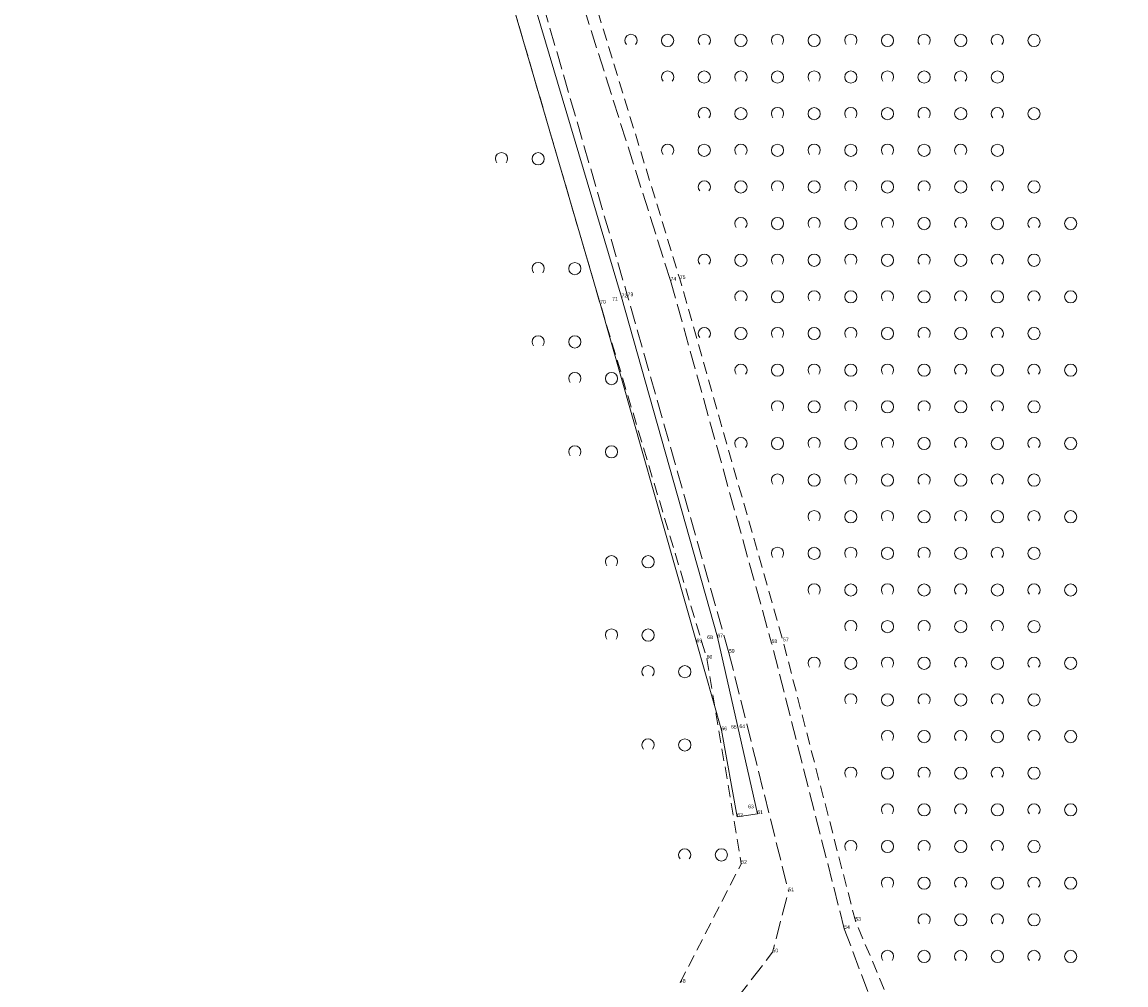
# Model space of a CAD drawing. Header units: metres. Extents: x 5550599 to 5555211, y 5707845 to 5713518.
# Tile 2 of 31: x 5555083 to 5555174, y 5707920 to 5707999. Entities that reach past the tile are written whole.
import ezdxf

# ---------------------------------------------------------------- set-up
doc = ezdxf.new("R2010")
doc.units = ezdxf.units.M
doc.header["$MEASUREMENT"] = 0
doc.linetypes.add('2 1', pattern=[3, 2, -1])
doc.linetypes.add('3 1', pattern=[4, 3, -1])
for name, color, linetype, lineweight in [('EGBADR_O - Numer porządkowy', 7, 'Continuous', 15), ('OTKJ - Jezdnia', 7, 'Continuous', 15), ('OTKR - Rów przydrożny', 7, 'Continuous', 15), ('OTZK - Zadrzewienie lub zakrzewienie', 7, 'Continuous', 15)]:
    doc.layers.add(name, color=color, linetype=linetype, lineweight=lineweight)
doc.styles.add('MapaZas', font='arial.ttf', dxfattribs={"width": 0.87, "height": 0.9})

# ---------------------------------------------------------------- blocks, each defined once
blk = doc.blocks.new('OTZK_9')
at = {"layer": 'OTZK - Zadrzewienie lub zakrzewienie', "color": 7, "linetype": 'Continuous', "lineweight": 18}
blk.add_circle((3, 0), 1, dxfattribs=at)
blk.add_arc((-3, 0), 1, 318.5904, 221.4096, dxfattribs=at)
blk = doc.blocks.new('OTZK_10')
at = {"layer": 'OTZK - Zadrzewienie lub zakrzewienie', "color": 7, "linetype": 'Continuous', "lineweight": 18}
blk.add_circle((3, 0), 1, dxfattribs=at)
blk.add_arc((-3, 0), 1, 318.5904, 221.4096, dxfattribs=at)
blk = doc.blocks.new('OTZK_11')
at = {"layer": 'OTZK - Zadrzewienie lub zakrzewienie', "color": 7, "linetype": 'Continuous', "lineweight": 18}
blk.add_circle((3, 0), 1, dxfattribs=at)
blk.add_arc((-3, 0), 1, 318.5904, 221.4096, dxfattribs=at)
blk = doc.blocks.new('OTZK_12')
at = {"layer": 'OTZK - Zadrzewienie lub zakrzewienie', "color": 7, "linetype": 'Continuous', "lineweight": 18}
blk.add_circle((3, 0), 1, dxfattribs=at)
blk.add_arc((-3, 0), 1, 318.5904, 221.4096, dxfattribs=at)
blk = doc.blocks.new('OTZK_13')
at = {"layer": 'OTZK - Zadrzewienie lub zakrzewienie', "color": 7, "linetype": 'Continuous', "lineweight": 18}
blk.add_circle((3, 0), 1, dxfattribs=at)
blk.add_arc((-3, 0), 1, 318.5904, 221.4096, dxfattribs=at)
blk = doc.blocks.new('OTZK_14')
at = {"layer": 'OTZK - Zadrzewienie lub zakrzewienie', "color": 7, "linetype": 'Continuous', "lineweight": 18}
blk.add_circle((3, 0), 1, dxfattribs=at)
blk.add_arc((-3, 0), 1, 318.5904, 221.4096, dxfattribs=at)
blk = doc.blocks.new('OTZK_15')
at = {"layer": 'OTZK - Zadrzewienie lub zakrzewienie', "color": 7, "linetype": 'Continuous', "lineweight": 18}
blk.add_circle((3, 0), 1, dxfattribs=at)
blk.add_arc((-3, 0), 1, 318.5904, 221.4096, dxfattribs=at)
blk = doc.blocks.new('OTZK_16')
at = {"layer": 'OTZK - Zadrzewienie lub zakrzewienie', "color": 7, "linetype": 'Continuous', "lineweight": 18}
blk.add_circle((3, 0), 1, dxfattribs=at)
blk.add_arc((-3, 0), 1, 318.5904, 221.4096, dxfattribs=at)
blk = doc.blocks.new('OTZK_17')
at = {"layer": 'OTZK - Zadrzewienie lub zakrzewienie', "color": 7, "linetype": 'Continuous', "lineweight": 18}
blk.add_circle((3, 0), 1, dxfattribs=at)
blk.add_arc((-3, 0), 1, 318.5904, 221.4096, dxfattribs=at)
blk = doc.blocks.new('OTZK_18')
at = {"layer": 'OTZK - Zadrzewienie lub zakrzewienie', "color": 7, "linetype": 'Continuous', "lineweight": 18}
blk.add_circle((3, 0), 1, dxfattribs=at)
blk.add_arc((-3, 0), 1, 318.5904, 221.4096, dxfattribs=at)
blk = doc.blocks.new('*U81')
at = {"layer": 'OTZK - Zadrzewienie lub zakrzewienie', "color": 7, "linetype": 'Continuous', "lineweight": 18, "xscale": 0.5, "yscale": 0.5, "zscale": 0.5}
for name, p in [('OTZK_18', (0, 28.5)), ('OTZK_17', (3, 19.5)), ('OTZK_16', (3, 13.5)), ('OTZK_15', (6, 10.5)), ('OTZK_14', (6, 4.5)), ('OTZK_13', (9, -4.5)), ('OTZK_12', (9, -10.5)), ('OTZK_11', (12, -13.5)), ('OTZK_10', (12, -19.5)), ('OTZK_9', (15, -28.5))]:
    blk.add_blockref(name, p, dxfattribs=at)
blk = doc.blocks.new('OTZK_30')
at = {"layer": 'OTZK - Zadrzewienie lub zakrzewienie', "color": 7, "linetype": 'Continuous', "lineweight": 18}
blk.add_circle((3, 0), 1, dxfattribs=at)
blk.add_arc((-3, 0), 1, 318.5904, 221.4096, dxfattribs=at)
blk = doc.blocks.new('OTZK_31')
at = {"layer": 'OTZK - Zadrzewienie lub zakrzewienie', "color": 7, "linetype": 'Continuous', "lineweight": 18}
blk.add_circle((3, 0), 1, dxfattribs=at)
blk.add_arc((-3, 0), 1, 318.5904, 221.4096, dxfattribs=at)
blk = doc.blocks.new('OTZK_32')
at = {"layer": 'OTZK - Zadrzewienie lub zakrzewienie', "color": 7, "linetype": 'Continuous', "lineweight": 18}
blk.add_circle((3, 0), 1, dxfattribs=at)
blk.add_arc((-3, 0), 1, 318.5904, 221.4096, dxfattribs=at)
blk = doc.blocks.new('OTZK_33')
at = {"layer": 'OTZK - Zadrzewienie lub zakrzewienie', "color": 7, "linetype": 'Continuous', "lineweight": 18}
blk.add_circle((3, 0), 1, dxfattribs=at)
blk.add_arc((-3, 0), 1, 318.5904, 221.4096, dxfattribs=at)
blk = doc.blocks.new('OTZK_34')
at = {"layer": 'OTZK - Zadrzewienie lub zakrzewienie', "color": 7, "linetype": 'Continuous', "lineweight": 18}
blk.add_circle((3, 0), 1, dxfattribs=at)
blk.add_arc((-3, 0), 1, 318.5904, 221.4096, dxfattribs=at)
blk = doc.blocks.new('OTZK_35')
at = {"layer": 'OTZK - Zadrzewienie lub zakrzewienie', "color": 7, "linetype": 'Continuous', "lineweight": 18}
blk.add_circle((3, 0), 1, dxfattribs=at)
blk.add_arc((-3, 0), 1, 318.5904, 221.4096, dxfattribs=at)
blk = doc.blocks.new('OTZK_36')
at = {"layer": 'OTZK - Zadrzewienie lub zakrzewienie', "color": 7, "linetype": 'Continuous', "lineweight": 18}
blk.add_circle((3, 0), 1, dxfattribs=at)
blk.add_arc((-3, 0), 1, 318.5904, 221.4096, dxfattribs=at)
blk = doc.blocks.new('OTZK_37')
at = {"layer": 'OTZK - Zadrzewienie lub zakrzewienie', "color": 7, "linetype": 'Continuous', "lineweight": 18}
blk.add_circle((3, 0), 1, dxfattribs=at)
blk.add_arc((-3, 0), 1, 318.5904, 221.4096, dxfattribs=at)
blk = doc.blocks.new('OTZK_38')
at = {"layer": 'OTZK - Zadrzewienie lub zakrzewienie', "color": 7, "linetype": 'Continuous', "lineweight": 18}
blk.add_circle((3, 0), 1, dxfattribs=at)
blk.add_arc((-3, 0), 1, 318.5904, 221.4096, dxfattribs=at)
blk = doc.blocks.new('OTZK_39')
at = {"layer": 'OTZK - Zadrzewienie lub zakrzewienie', "color": 7, "linetype": 'Continuous', "lineweight": 18}
blk.add_circle((3, 0), 1, dxfattribs=at)
blk.add_arc((-3, 0), 1, 318.5904, 221.4096, dxfattribs=at)
blk = doc.blocks.new('OTZK_40')
at = {"layer": 'OTZK - Zadrzewienie lub zakrzewienie', "color": 7, "linetype": 'Continuous', "lineweight": 18}
blk.add_circle((3, 0), 1, dxfattribs=at)
blk.add_arc((-3, 0), 1, 318.5904, 221.4096, dxfattribs=at)
blk = doc.blocks.new('OTZK_41')
at = {"layer": 'OTZK - Zadrzewienie lub zakrzewienie', "color": 7, "linetype": 'Continuous', "lineweight": 18}
blk.add_circle((3, 0), 1, dxfattribs=at)
blk.add_arc((-3, 0), 1, 318.5904, 221.4096, dxfattribs=at)
blk = doc.blocks.new('OTZK_42')
at = {"layer": 'OTZK - Zadrzewienie lub zakrzewienie', "color": 7, "linetype": 'Continuous', "lineweight": 18}
blk.add_circle((3, 0), 1, dxfattribs=at)
blk.add_arc((-3, 0), 1, 318.5904, 221.4096, dxfattribs=at)
blk = doc.blocks.new('OTZK_43')
at = {"layer": 'OTZK - Zadrzewienie lub zakrzewienie', "color": 7, "linetype": 'Continuous', "lineweight": 18}
blk.add_circle((3, 0), 1, dxfattribs=at)
blk.add_arc((-3, 0), 1, 318.5904, 221.4096, dxfattribs=at)
blk = doc.blocks.new('OTZK_44')
at = {"layer": 'OTZK - Zadrzewienie lub zakrzewienie', "color": 7, "linetype": 'Continuous', "lineweight": 18}
blk.add_circle((3, 0), 1, dxfattribs=at)
blk.add_arc((-3, 0), 1, 318.5904, 221.4096, dxfattribs=at)
blk = doc.blocks.new('OTZK_45')
at = {"layer": 'OTZK - Zadrzewienie lub zakrzewienie', "color": 7, "linetype": 'Continuous', "lineweight": 18}
blk.add_circle((3, 0), 1, dxfattribs=at)
blk.add_arc((-3, 0), 1, 318.5904, 221.4096, dxfattribs=at)
blk = doc.blocks.new('OTZK_46')
at = {"layer": 'OTZK - Zadrzewienie lub zakrzewienie', "color": 7, "linetype": 'Continuous', "lineweight": 18}
blk.add_circle((3, 0), 1, dxfattribs=at)
blk.add_arc((-3, 0), 1, 318.5904, 221.4096, dxfattribs=at)
blk = doc.blocks.new('OTZK_47')
at = {"layer": 'OTZK - Zadrzewienie lub zakrzewienie', "color": 7, "linetype": 'Continuous', "lineweight": 18}
blk.add_circle((3, 0), 1, dxfattribs=at)
blk.add_arc((-3, 0), 1, 318.5904, 221.4096, dxfattribs=at)
blk = doc.blocks.new('OTZK_48')
at = {"layer": 'OTZK - Zadrzewienie lub zakrzewienie', "color": 7, "linetype": 'Continuous', "lineweight": 18}
blk.add_circle((3, 0), 1, dxfattribs=at)
blk.add_arc((-3, 0), 1, 318.5904, 221.4096, dxfattribs=at)
blk = doc.blocks.new('OTZK_49')
at = {"layer": 'OTZK - Zadrzewienie lub zakrzewienie', "color": 7, "linetype": 'Continuous', "lineweight": 18}
blk.add_circle((3, 0), 1, dxfattribs=at)
blk.add_arc((-3, 0), 1, 318.5904, 221.4096, dxfattribs=at)
blk = doc.blocks.new('OTZK_50')
at = {"layer": 'OTZK - Zadrzewienie lub zakrzewienie', "color": 7, "linetype": 'Continuous', "lineweight": 18}
blk.add_circle((3, 0), 1, dxfattribs=at)
blk.add_arc((-3, 0), 1, 318.5904, 221.4096, dxfattribs=at)
blk = doc.blocks.new('OTZK_51')
at = {"layer": 'OTZK - Zadrzewienie lub zakrzewienie', "color": 7, "linetype": 'Continuous', "lineweight": 18}
blk.add_circle((3, 0), 1, dxfattribs=at)
blk.add_arc((-3, 0), 1, 318.5904, 221.4096, dxfattribs=at)
blk = doc.blocks.new('OTZK_52')
at = {"layer": 'OTZK - Zadrzewienie lub zakrzewienie', "color": 7, "linetype": 'Continuous', "lineweight": 18}
blk.add_circle((3, 0), 1, dxfattribs=at)
blk.add_arc((-3, 0), 1, 318.5904, 221.4096, dxfattribs=at)
blk = doc.blocks.new('OTZK_53')
at = {"layer": 'OTZK - Zadrzewienie lub zakrzewienie', "color": 7, "linetype": 'Continuous', "lineweight": 18}
blk.add_circle((3, 0), 1, dxfattribs=at)
blk.add_arc((-3, 0), 1, 318.5904, 221.4096, dxfattribs=at)
blk = doc.blocks.new('OTZK_54')
at = {"layer": 'OTZK - Zadrzewienie lub zakrzewienie', "color": 7, "linetype": 'Continuous', "lineweight": 18}
blk.add_circle((3, 0), 1, dxfattribs=at)
blk.add_arc((-3, 0), 1, 318.5904, 221.4096, dxfattribs=at)
blk = doc.blocks.new('OTZK_55')
at = {"layer": 'OTZK - Zadrzewienie lub zakrzewienie', "color": 7, "linetype": 'Continuous', "lineweight": 18}
blk.add_circle((3, 0), 1, dxfattribs=at)
blk.add_arc((-3, 0), 1, 318.5904, 221.4096, dxfattribs=at)
blk = doc.blocks.new('OTZK_56')
at = {"layer": 'OTZK - Zadrzewienie lub zakrzewienie', "color": 7, "linetype": 'Continuous', "lineweight": 18}
blk.add_circle((3, 0), 1, dxfattribs=at)
blk.add_arc((-3, 0), 1, 318.5904, 221.4096, dxfattribs=at)
blk = doc.blocks.new('OTZK_57')
at = {"layer": 'OTZK - Zadrzewienie lub zakrzewienie', "color": 7, "linetype": 'Continuous', "lineweight": 18}
blk.add_circle((3, 0), 1, dxfattribs=at)
blk.add_arc((-3, 0), 1, 318.5904, 221.4096, dxfattribs=at)
blk = doc.blocks.new('OTZK_58')
at = {"layer": 'OTZK - Zadrzewienie lub zakrzewienie', "color": 7, "linetype": 'Continuous', "lineweight": 18}
blk.add_circle((3, 0), 1, dxfattribs=at)
blk.add_arc((-3, 0), 1, 318.5904, 221.4096, dxfattribs=at)
blk = doc.blocks.new('OTZK_59')
at = {"layer": 'OTZK - Zadrzewienie lub zakrzewienie', "color": 7, "linetype": 'Continuous', "lineweight": 18}
blk.add_circle((3, 0), 1, dxfattribs=at)
blk.add_arc((-3, 0), 1, 318.5904, 221.4096, dxfattribs=at)
blk = doc.blocks.new('OTZK_60')
at = {"layer": 'OTZK - Zadrzewienie lub zakrzewienie', "color": 7, "linetype": 'Continuous', "lineweight": 18}
blk.add_circle((3, 0), 1, dxfattribs=at)
blk.add_arc((-3, 0), 1, 318.5904, 221.4096, dxfattribs=at)
blk = doc.blocks.new('OTZK_61')
at = {"layer": 'OTZK - Zadrzewienie lub zakrzewienie', "color": 7, "linetype": 'Continuous', "lineweight": 18}
blk.add_circle((3, 0), 1, dxfattribs=at)
blk.add_arc((-3, 0), 1, 318.5904, 221.4096, dxfattribs=at)
blk = doc.blocks.new('OTZK_62')
at = {"layer": 'OTZK - Zadrzewienie lub zakrzewienie', "color": 7, "linetype": 'Continuous', "lineweight": 18}
blk.add_circle((3, 0), 1, dxfattribs=at)
blk.add_arc((-3, 0), 1, 318.5904, 221.4096, dxfattribs=at)
blk = doc.blocks.new('OTZK_63')
at = {"layer": 'OTZK - Zadrzewienie lub zakrzewienie', "color": 7, "linetype": 'Continuous', "lineweight": 18}
blk.add_circle((3, 0), 1, dxfattribs=at)
blk.add_arc((-3, 0), 1, 318.5904, 221.4096, dxfattribs=at)
blk = doc.blocks.new('OTZK_64')
at = {"layer": 'OTZK - Zadrzewienie lub zakrzewienie', "color": 7, "linetype": 'Continuous', "lineweight": 18}
blk.add_circle((3, 0), 1, dxfattribs=at)
blk.add_arc((-3, 0), 1, 318.5904, 221.4096, dxfattribs=at)
blk = doc.blocks.new('OTZK_65')
at = {"layer": 'OTZK - Zadrzewienie lub zakrzewienie', "color": 7, "linetype": 'Continuous', "lineweight": 18}
blk.add_circle((3, 0), 1, dxfattribs=at)
blk.add_arc((-3, 0), 1, 318.5904, 221.4096, dxfattribs=at)
blk = doc.blocks.new('OTZK_66')
at = {"layer": 'OTZK - Zadrzewienie lub zakrzewienie', "color": 7, "linetype": 'Continuous', "lineweight": 18}
blk.add_circle((3, 0), 1, dxfattribs=at)
blk.add_arc((-3, 0), 1, 318.5904, 221.4096, dxfattribs=at)
blk = doc.blocks.new('OTZK_67')
at = {"layer": 'OTZK - Zadrzewienie lub zakrzewienie', "color": 7, "linetype": 'Continuous', "lineweight": 18}
blk.add_circle((3, 0), 1, dxfattribs=at)
blk.add_arc((-3, 0), 1, 318.5904, 221.4096, dxfattribs=at)
blk = doc.blocks.new('OTZK_68')
at = {"layer": 'OTZK - Zadrzewienie lub zakrzewienie', "color": 7, "linetype": 'Continuous', "lineweight": 18}
blk.add_circle((3, 0), 1, dxfattribs=at)
blk.add_arc((-3, 0), 1, 318.5904, 221.4096, dxfattribs=at)
blk = doc.blocks.new('OTZK_69')
at = {"layer": 'OTZK - Zadrzewienie lub zakrzewienie', "color": 7, "linetype": 'Continuous', "lineweight": 18}
blk.add_circle((3, 0), 1, dxfattribs=at)
blk.add_arc((-3, 0), 1, 318.5904, 221.4096, dxfattribs=at)
blk = doc.blocks.new('OTZK_70')
at = {"layer": 'OTZK - Zadrzewienie lub zakrzewienie', "color": 7, "linetype": 'Continuous', "lineweight": 18}
blk.add_circle((3, 0), 1, dxfattribs=at)
blk.add_arc((-3, 0), 1, 318.5904, 221.4096, dxfattribs=at)
blk = doc.blocks.new('OTZK_71')
at = {"layer": 'OTZK - Zadrzewienie lub zakrzewienie', "color": 7, "linetype": 'Continuous', "lineweight": 18}
blk.add_circle((3, 0), 1, dxfattribs=at)
blk.add_arc((-3, 0), 1, 318.5904, 221.4096, dxfattribs=at)
blk = doc.blocks.new('OTZK_72')
at = {"layer": 'OTZK - Zadrzewienie lub zakrzewienie', "color": 7, "linetype": 'Continuous', "lineweight": 18}
blk.add_circle((3, 0), 1, dxfattribs=at)
blk.add_arc((-3, 0), 1, 318.5904, 221.4096, dxfattribs=at)
blk = doc.blocks.new('OTZK_73')
at = {"layer": 'OTZK - Zadrzewienie lub zakrzewienie', "color": 7, "linetype": 'Continuous', "lineweight": 18}
blk.add_circle((3, 0), 1, dxfattribs=at)
blk.add_arc((-3, 0), 1, 318.5904, 221.4096, dxfattribs=at)
blk = doc.blocks.new('OTZK_74')
at = {"layer": 'OTZK - Zadrzewienie lub zakrzewienie', "color": 7, "linetype": 'Continuous', "lineweight": 18}
blk.add_circle((3, 0), 1, dxfattribs=at)
blk.add_arc((-3, 0), 1, 318.5904, 221.4096, dxfattribs=at)
blk = doc.blocks.new('OTZK_75')
at = {"layer": 'OTZK - Zadrzewienie lub zakrzewienie', "color": 7, "linetype": 'Continuous', "lineweight": 18}
blk.add_circle((3, 0), 1, dxfattribs=at)
blk.add_arc((-3, 0), 1, 318.5904, 221.4096, dxfattribs=at)
blk = doc.blocks.new('OTZK_76')
at = {"layer": 'OTZK - Zadrzewienie lub zakrzewienie', "color": 7, "linetype": 'Continuous', "lineweight": 18}
blk.add_circle((3, 0), 1, dxfattribs=at)
blk.add_arc((-3, 0), 1, 318.5904, 221.4096, dxfattribs=at)
blk = doc.blocks.new('OTZK_77')
at = {"layer": 'OTZK - Zadrzewienie lub zakrzewienie', "color": 7, "linetype": 'Continuous', "lineweight": 18}
blk.add_circle((3, 0), 1, dxfattribs=at)
blk.add_arc((-3, 0), 1, 318.5904, 221.4096, dxfattribs=at)
blk = doc.blocks.new('OTZK_78')
at = {"layer": 'OTZK - Zadrzewienie lub zakrzewienie', "color": 7, "linetype": 'Continuous', "lineweight": 18}
blk.add_circle((3, 0), 1, dxfattribs=at)
blk.add_arc((-3, 0), 1, 318.5904, 221.4096, dxfattribs=at)
blk = doc.blocks.new('OTZK_79')
at = {"layer": 'OTZK - Zadrzewienie lub zakrzewienie', "color": 7, "linetype": 'Continuous', "lineweight": 18}
blk.add_circle((3, 0), 1, dxfattribs=at)
blk.add_arc((-3, 0), 1, 318.5904, 221.4096, dxfattribs=at)
blk = doc.blocks.new('OTZK_80')
at = {"layer": 'OTZK - Zadrzewienie lub zakrzewienie', "color": 7, "linetype": 'Continuous', "lineweight": 18}
blk.add_circle((3, 0), 1, dxfattribs=at)
blk.add_arc((-3, 0), 1, 318.5904, 221.4096, dxfattribs=at)
blk = doc.blocks.new('OTZK_81')
at = {"layer": 'OTZK - Zadrzewienie lub zakrzewienie', "color": 7, "linetype": 'Continuous', "lineweight": 18}
blk.add_circle((3, 0), 1, dxfattribs=at)
blk.add_arc((-3, 0), 1, 318.5904, 221.4096, dxfattribs=at)
blk = doc.blocks.new('OTZK_82')
at = {"layer": 'OTZK - Zadrzewienie lub zakrzewienie', "color": 7, "linetype": 'Continuous', "lineweight": 18}
blk.add_circle((3, 0), 1, dxfattribs=at)
blk.add_arc((-3, 0), 1, 318.5904, 221.4096, dxfattribs=at)
blk = doc.blocks.new('OTZK_83')
at = {"layer": 'OTZK - Zadrzewienie lub zakrzewienie', "color": 7, "linetype": 'Continuous', "lineweight": 18}
blk.add_circle((3, 0), 1, dxfattribs=at)
blk.add_arc((-3, 0), 1, 318.5904, 221.4096, dxfattribs=at)
blk = doc.blocks.new('OTZK_84')
at = {"layer": 'OTZK - Zadrzewienie lub zakrzewienie', "color": 7, "linetype": 'Continuous', "lineweight": 18}
blk.add_circle((3, 0), 1, dxfattribs=at)
blk.add_arc((-3, 0), 1, 318.5904, 221.4096, dxfattribs=at)
blk = doc.blocks.new('OTZK_85')
at = {"layer": 'OTZK - Zadrzewienie lub zakrzewienie', "color": 7, "linetype": 'Continuous', "lineweight": 18}
blk.add_circle((3, 0), 1, dxfattribs=at)
blk.add_arc((-3, 0), 1, 318.5904, 221.4096, dxfattribs=at)
blk = doc.blocks.new('OTZK_86')
at = {"layer": 'OTZK - Zadrzewienie lub zakrzewienie', "color": 7, "linetype": 'Continuous', "lineweight": 18}
blk.add_circle((3, 0), 1, dxfattribs=at)
blk.add_arc((-3, 0), 1, 318.5904, 221.4096, dxfattribs=at)
blk = doc.blocks.new('OTZK_87')
at = {"layer": 'OTZK - Zadrzewienie lub zakrzewienie', "color": 7, "linetype": 'Continuous', "lineweight": 18}
blk.add_circle((3, 0), 1, dxfattribs=at)
blk.add_arc((-3, 0), 1, 318.5904, 221.4096, dxfattribs=at)
blk = doc.blocks.new('OTZK_88')
at = {"layer": 'OTZK - Zadrzewienie lub zakrzewienie', "color": 7, "linetype": 'Continuous', "lineweight": 18}
blk.add_circle((3, 0), 1, dxfattribs=at)
blk.add_arc((-3, 0), 1, 318.5904, 221.4096, dxfattribs=at)
blk = doc.blocks.new('OTZK_89')
at = {"layer": 'OTZK - Zadrzewienie lub zakrzewienie', "color": 7, "linetype": 'Continuous', "lineweight": 18}
blk.add_circle((3, 0), 1, dxfattribs=at)
blk.add_arc((-3, 0), 1, 318.5904, 221.4096, dxfattribs=at)
blk = doc.blocks.new('OTZK_90')
at = {"layer": 'OTZK - Zadrzewienie lub zakrzewienie', "color": 7, "linetype": 'Continuous', "lineweight": 18}
blk.add_circle((3, 0), 1, dxfattribs=at)
blk.add_arc((-3, 0), 1, 318.5904, 221.4096, dxfattribs=at)
blk = doc.blocks.new('OTZK_91')
at = {"layer": 'OTZK - Zadrzewienie lub zakrzewienie', "color": 7, "linetype": 'Continuous', "lineweight": 18}
blk.add_circle((3, 0), 1, dxfattribs=at)
blk.add_arc((-3, 0), 1, 318.5904, 221.4096, dxfattribs=at)
blk = doc.blocks.new('OTZK_92')
at = {"layer": 'OTZK - Zadrzewienie lub zakrzewienie', "color": 7, "linetype": 'Continuous', "lineweight": 18}
blk.add_circle((3, 0), 1, dxfattribs=at)
blk.add_arc((-3, 0), 1, 318.5904, 221.4096, dxfattribs=at)
blk = doc.blocks.new('OTZK_93')
at = {"layer": 'OTZK - Zadrzewienie lub zakrzewienie', "color": 7, "linetype": 'Continuous', "lineweight": 18}
blk.add_circle((3, 0), 1, dxfattribs=at)
blk.add_arc((-3, 0), 1, 318.5904, 221.4096, dxfattribs=at)
blk = doc.blocks.new('OTZK_94')
at = {"layer": 'OTZK - Zadrzewienie lub zakrzewienie', "color": 7, "linetype": 'Continuous', "lineweight": 18}
blk.add_circle((3, 0), 1, dxfattribs=at)
blk.add_arc((-3, 0), 1, 318.5904, 221.4096, dxfattribs=at)
blk = doc.blocks.new('OTZK_95')
at = {"layer": 'OTZK - Zadrzewienie lub zakrzewienie', "color": 7, "linetype": 'Continuous', "lineweight": 18}
blk.add_circle((3, 0), 1, dxfattribs=at)
blk.add_arc((-3, 0), 1, 318.5904, 221.4096, dxfattribs=at)
blk = doc.blocks.new('OTZK_96')
at = {"layer": 'OTZK - Zadrzewienie lub zakrzewienie', "color": 7, "linetype": 'Continuous', "lineweight": 18}
blk.add_circle((3, 0), 1, dxfattribs=at)
blk.add_arc((-3, 0), 1, 318.5904, 221.4096, dxfattribs=at)
blk = doc.blocks.new('OTZK_97')
at = {"layer": 'OTZK - Zadrzewienie lub zakrzewienie', "color": 7, "linetype": 'Continuous', "lineweight": 18}
blk.add_circle((3, 0), 1, dxfattribs=at)
blk.add_arc((-3, 0), 1, 318.5904, 221.4096, dxfattribs=at)
blk = doc.blocks.new('OTZK_98')
at = {"layer": 'OTZK - Zadrzewienie lub zakrzewienie', "color": 7, "linetype": 'Continuous', "lineweight": 18}
blk.add_circle((3, 0), 1, dxfattribs=at)
blk.add_arc((-3, 0), 1, 318.5904, 221.4096, dxfattribs=at)
blk = doc.blocks.new('OTZK_99')
at = {"layer": 'OTZK - Zadrzewienie lub zakrzewienie', "color": 7, "linetype": 'Continuous', "lineweight": 18}
blk.add_circle((3, 0), 1, dxfattribs=at)
blk.add_arc((-3, 0), 1, 318.5904, 221.4096, dxfattribs=at)
blk = doc.blocks.new('OTZK_100')
at = {"layer": 'OTZK - Zadrzewienie lub zakrzewienie', "color": 7, "linetype": 'Continuous', "lineweight": 18}
blk.add_circle((3, 0), 1, dxfattribs=at)
blk.add_arc((-3, 0), 1, 318.5904, 221.4096, dxfattribs=at)
blk = doc.blocks.new('OTZK_101')
at = {"layer": 'OTZK - Zadrzewienie lub zakrzewienie', "color": 7, "linetype": 'Continuous', "lineweight": 18}
blk.add_circle((3, 0), 1, dxfattribs=at)
blk.add_arc((-3, 0), 1, 318.5904, 221.4096, dxfattribs=at)
blk = doc.blocks.new('OTZK_102')
at = {"layer": 'OTZK - Zadrzewienie lub zakrzewienie', "color": 7, "linetype": 'Continuous', "lineweight": 18}
blk.add_circle((3, 0), 1, dxfattribs=at)
blk.add_arc((-3, 0), 1, 318.5904, 221.4096, dxfattribs=at)
blk = doc.blocks.new('OTZK_103')
at = {"layer": 'OTZK - Zadrzewienie lub zakrzewienie', "color": 7, "linetype": 'Continuous', "lineweight": 18}
blk.add_circle((3, 0), 1, dxfattribs=at)
blk.add_arc((-3, 0), 1, 318.5904, 221.4096, dxfattribs=at)
blk = doc.blocks.new('OTZK_104')
at = {"layer": 'OTZK - Zadrzewienie lub zakrzewienie', "color": 7, "linetype": 'Continuous', "lineweight": 18}
blk.add_circle((3, 0), 1, dxfattribs=at)
blk.add_arc((-3, 0), 1, 318.5904, 221.4096, dxfattribs=at)
blk = doc.blocks.new('OTZK_105')
at = {"layer": 'OTZK - Zadrzewienie lub zakrzewienie', "color": 7, "linetype": 'Continuous', "lineweight": 18}
blk.add_circle((3, 0), 1, dxfattribs=at)
blk.add_arc((-3, 0), 1, 318.5904, 221.4096, dxfattribs=at)
blk = doc.blocks.new('OTZK_106')
at = {"layer": 'OTZK - Zadrzewienie lub zakrzewienie', "color": 7, "linetype": 'Continuous', "lineweight": 18}
blk.add_circle((3, 0), 1, dxfattribs=at)
blk.add_arc((-3, 0), 1, 318.5904, 221.4096, dxfattribs=at)
blk = doc.blocks.new('OTZK_107')
at = {"layer": 'OTZK - Zadrzewienie lub zakrzewienie', "color": 7, "linetype": 'Continuous', "lineweight": 18}
blk.add_circle((3, 0), 1, dxfattribs=at)
blk.add_arc((-3, 0), 1, 318.5904, 221.4096, dxfattribs=at)
blk = doc.blocks.new('OTZK_108')
at = {"layer": 'OTZK - Zadrzewienie lub zakrzewienie', "color": 7, "linetype": 'Continuous', "lineweight": 18}
blk.add_circle((3, 0), 1, dxfattribs=at)
blk.add_arc((-3, 0), 1, 318.5904, 221.4096, dxfattribs=at)
blk = doc.blocks.new('OTZK_109')
at = {"layer": 'OTZK - Zadrzewienie lub zakrzewienie', "color": 7, "linetype": 'Continuous', "lineweight": 18}
blk.add_circle((3, 0), 1, dxfattribs=at)
blk.add_arc((-3, 0), 1, 318.5904, 221.4096, dxfattribs=at)
blk = doc.blocks.new('OTZK_110')
at = {"layer": 'OTZK - Zadrzewienie lub zakrzewienie', "color": 7, "linetype": 'Continuous', "lineweight": 18}
blk.add_circle((3, 0), 1, dxfattribs=at)
blk.add_arc((-3, 0), 1, 318.5904, 221.4096, dxfattribs=at)
blk = doc.blocks.new('OTZK_111')
at = {"layer": 'OTZK - Zadrzewienie lub zakrzewienie', "color": 7, "linetype": 'Continuous', "lineweight": 18}
blk.add_circle((3, 0), 1, dxfattribs=at)
blk.add_arc((-3, 0), 1, 318.5904, 221.4096, dxfattribs=at)
blk = doc.blocks.new('OTZK_112')
at = {"layer": 'OTZK - Zadrzewienie lub zakrzewienie', "color": 7, "linetype": 'Continuous', "lineweight": 18}
blk.add_circle((3, 0), 1, dxfattribs=at)
blk.add_arc((-3, 0), 1, 318.5904, 221.4096, dxfattribs=at)
blk = doc.blocks.new('OTZK_113')
at = {"layer": 'OTZK - Zadrzewienie lub zakrzewienie', "color": 7, "linetype": 'Continuous', "lineweight": 18}
blk.add_circle((3, 0), 1, dxfattribs=at)
blk.add_arc((-3, 0), 1, 318.5904, 221.4096, dxfattribs=at)
blk = doc.blocks.new('OTZK_114')
at = {"layer": 'OTZK - Zadrzewienie lub zakrzewienie', "color": 7, "linetype": 'Continuous', "lineweight": 18}
blk.add_circle((3, 0), 1, dxfattribs=at)
blk.add_arc((-3, 0), 1, 318.5904, 221.4096, dxfattribs=at)
blk = doc.blocks.new('OTZK_115')
at = {"layer": 'OTZK - Zadrzewienie lub zakrzewienie', "color": 7, "linetype": 'Continuous', "lineweight": 18}
blk.add_circle((3, 0), 1, dxfattribs=at)
blk.add_arc((-3, 0), 1, 318.5904, 221.4096, dxfattribs=at)
blk = doc.blocks.new('OTZK_116')
at = {"layer": 'OTZK - Zadrzewienie lub zakrzewienie', "color": 7, "linetype": 'Continuous', "lineweight": 18}
blk.add_circle((3, 0), 1, dxfattribs=at)
blk.add_arc((-3, 0), 1, 318.5904, 221.4096, dxfattribs=at)
blk = doc.blocks.new('OTZK_117')
at = {"layer": 'OTZK - Zadrzewienie lub zakrzewienie', "color": 7, "linetype": 'Continuous', "lineweight": 18}
blk.add_circle((3, 0), 1, dxfattribs=at)
blk.add_arc((-3, 0), 1, 318.5904, 221.4096, dxfattribs=at)
blk = doc.blocks.new('OTZK_118')
at = {"layer": 'OTZK - Zadrzewienie lub zakrzewienie', "color": 7, "linetype": 'Continuous', "lineweight": 18}
blk.add_circle((3, 0), 1, dxfattribs=at)
blk.add_arc((-3, 0), 1, 318.5904, 221.4096, dxfattribs=at)
blk = doc.blocks.new('OTZK_119')
at = {"layer": 'OTZK - Zadrzewienie lub zakrzewienie', "color": 7, "linetype": 'Continuous', "lineweight": 18}
blk.add_circle((3, 0), 1, dxfattribs=at)
blk.add_arc((-3, 0), 1, 318.5904, 221.4096, dxfattribs=at)
blk = doc.blocks.new('OTZK_120')
at = {"layer": 'OTZK - Zadrzewienie lub zakrzewienie', "color": 7, "linetype": 'Continuous', "lineweight": 18}
blk.add_circle((3, 0), 1, dxfattribs=at)
blk.add_arc((-3, 0), 1, 318.5904, 221.4096, dxfattribs=at)
blk = doc.blocks.new('OTZK_121')
at = {"layer": 'OTZK - Zadrzewienie lub zakrzewienie', "color": 7, "linetype": 'Continuous', "lineweight": 18}
blk.add_circle((3, 0), 1, dxfattribs=at)
blk.add_arc((-3, 0), 1, 318.5904, 221.4096, dxfattribs=at)
blk = doc.blocks.new('OTZK_122')
at = {"layer": 'OTZK - Zadrzewienie lub zakrzewienie', "color": 7, "linetype": 'Continuous', "lineweight": 18}
blk.add_circle((3, 0), 1, dxfattribs=at)
blk.add_arc((-3, 0), 1, 318.5904, 221.4096, dxfattribs=at)
blk = doc.blocks.new('OTZK_123')
at = {"layer": 'OTZK - Zadrzewienie lub zakrzewienie', "color": 7, "linetype": 'Continuous', "lineweight": 18}
blk.add_circle((3, 0), 1, dxfattribs=at)
blk.add_arc((-3, 0), 1, 318.5904, 221.4096, dxfattribs=at)
blk = doc.blocks.new('OTZK_124')
at = {"layer": 'OTZK - Zadrzewienie lub zakrzewienie', "color": 7, "linetype": 'Continuous', "lineweight": 18}
blk.add_circle((3, 0), 1, dxfattribs=at)
blk.add_arc((-3, 0), 1, 318.5904, 221.4096, dxfattribs=at)
blk = doc.blocks.new('OTZK_125')
at = {"layer": 'OTZK - Zadrzewienie lub zakrzewienie', "color": 7, "linetype": 'Continuous', "lineweight": 18}
blk.add_circle((3, 0), 1, dxfattribs=at)
blk.add_arc((-3, 0), 1, 318.5904, 221.4096, dxfattribs=at)
blk = doc.blocks.new('OTZK_126')
at = {"layer": 'OTZK - Zadrzewienie lub zakrzewienie', "color": 7, "linetype": 'Continuous', "lineweight": 18}
blk.add_circle((3, 0), 1, dxfattribs=at)
blk.add_arc((-3, 0), 1, 318.5904, 221.4096, dxfattribs=at)
blk = doc.blocks.new('OTZK_127')
at = {"layer": 'OTZK - Zadrzewienie lub zakrzewienie', "color": 7, "linetype": 'Continuous', "lineweight": 18}
blk.add_circle((3, 0), 1, dxfattribs=at)
blk.add_arc((-3, 0), 1, 318.5904, 221.4096, dxfattribs=at)
blk = doc.blocks.new('OTZK_128')
at = {"layer": 'OTZK - Zadrzewienie lub zakrzewienie', "color": 7, "linetype": 'Continuous', "lineweight": 18}
blk.add_circle((3, 0), 1, dxfattribs=at)
blk.add_arc((-3, 0), 1, 318.5904, 221.4096, dxfattribs=at)
blk = doc.blocks.new('OTZK_129')
at = {"layer": 'OTZK - Zadrzewienie lub zakrzewienie', "color": 7, "linetype": 'Continuous', "lineweight": 18}
blk.add_circle((3, 0), 1, dxfattribs=at)
blk.add_arc((-3, 0), 1, 318.5904, 221.4096, dxfattribs=at)
blk = doc.blocks.new('OTZK_130')
at = {"layer": 'OTZK - Zadrzewienie lub zakrzewienie', "color": 7, "linetype": 'Continuous', "lineweight": 18}
blk.add_circle((3, 0), 1, dxfattribs=at)
blk.add_arc((-3, 0), 1, 318.5904, 221.4096, dxfattribs=at)
blk = doc.blocks.new('OTZK_131')
at = {"layer": 'OTZK - Zadrzewienie lub zakrzewienie', "color": 7, "linetype": 'Continuous', "lineweight": 18}
blk.add_circle((3, 0), 1, dxfattribs=at)
blk.add_arc((-3, 0), 1, 318.5904, 221.4096, dxfattribs=at)
blk = doc.blocks.new('OTZK_132')
at = {"layer": 'OTZK - Zadrzewienie lub zakrzewienie', "color": 7, "linetype": 'Continuous', "lineweight": 18}
blk.add_circle((3, 0), 1, dxfattribs=at)
blk.add_arc((-3, 0), 1, 318.5904, 221.4096, dxfattribs=at)
blk = doc.blocks.new('OTZK_133')
at = {"layer": 'OTZK - Zadrzewienie lub zakrzewienie', "color": 7, "linetype": 'Continuous', "lineweight": 18}
blk.add_circle((3, 0), 1, dxfattribs=at)
blk.add_arc((-3, 0), 1, 318.5904, 221.4096, dxfattribs=at)
blk = doc.blocks.new('OTZK_134')
at = {"layer": 'OTZK - Zadrzewienie lub zakrzewienie', "color": 7, "linetype": 'Continuous', "lineweight": 18}
blk.add_circle((3, 0), 1, dxfattribs=at)
blk.add_arc((-3, 0), 1, 318.5904, 221.4096, dxfattribs=at)
blk = doc.blocks.new('OTZK_135')
at = {"layer": 'OTZK - Zadrzewienie lub zakrzewienie', "color": 7, "linetype": 'Continuous', "lineweight": 18}
blk.add_circle((3, 0), 1, dxfattribs=at)
blk.add_arc((-3, 0), 1, 318.5904, 221.4096, dxfattribs=at)
blk = doc.blocks.new('*U92')
at = {"layer": 'OTZK - Zadrzewienie lub zakrzewienie', "color": 7, "linetype": 'Continuous', "lineweight": 18, "xscale": 0.5, "yscale": 0.5, "zscale": 0.5}
for name, p in [('OTZK_130', (18, -210)), ('OTZK_131', (24, -210)), ('OTZK_132', (30, -210)), ('OTZK_133', (36, -210)), ('OTZK_134', (42, -210)), ('OTZK_135', (48, -210)), ('OTZK_125', (21, -213)), ('OTZK_126', (27, -213)), ('OTZK_127', (33, -213)), ('OTZK_128', (39, -213)), ('OTZK_129', (45, -213)), ('OTZK_120', (24, -216)), ('OTZK_121', (30, -216)), ('OTZK_122', (36, -216)), ('OTZK_123', (42, -216)), ('OTZK_124', (48, -216)), ('OTZK_115', (21, -219)), ('OTZK_116', (27, -219)), ('OTZK_117', (33, -219)), ('OTZK_118', (39, -219)), ('OTZK_119', (45, -219)), ('OTZK_110', (24, -222)), ('OTZK_111', (30, -222)), ('OTZK_112', (36, -222)), ('OTZK_113', (42, -222)), ('OTZK_114', (48, -222)), ('OTZK_105', (27, -225)), ('OTZK_106', (33, -225)), ('OTZK_107', (39, -225)), ('OTZK_108', (45, -225)), ('OTZK_109', (51, -225)), ('OTZK_100', (24, -228)), ('OTZK_101', (30, -228)), ('OTZK_102', (36, -228)), ('OTZK_103', (42, -228)), ('OTZK_104', (48, -228)), ('OTZK_95', (27, -231)), ('OTZK_96', (33, -231)), ('OTZK_97', (39, -231)), ('OTZK_98', (45, -231)), ('OTZK_99', (51, -231)), ('OTZK_90', (24, -234)), ('OTZK_91', (30, -234)), ('OTZK_92', (36, -234)), ('OTZK_93', (42, -234)), ('OTZK_94', (48, -234)), ('OTZK_85', (27, -237)), ('OTZK_86', (33, -237)), ('OTZK_87', (39, -237)), ('OTZK_88', (45, -237)), ('OTZK_89', (51, -237)), ('OTZK_81', (30, -240)), ('OTZK_82', (36, -240)), ('OTZK_83', (42, -240)), ('OTZK_84', (48, -240)), ('OTZK_76', (27, -243)), ('OTZK_77', (33, -243)), ('OTZK_78', (39, -243)), ('OTZK_79', (45, -243)), ('OTZK_80', (51, -243)), ('OTZK_72', (30, -246)), ('OTZK_73', (36, -246)), ('OTZK_74', (42, -246)), ('OTZK_75', (48, -246)), ('OTZK_68', (33, -249)), ('OTZK_69', (39, -249)), ('OTZK_70', (45, -249)), ('OTZK_71', (51, -249)), ('OTZK_64', (30, -252)), ('OTZK_65', (36, -252)), ('OTZK_66', (42, -252)), ('OTZK_67', (48, -252)), ('OTZK_60', (33, -255)), ('OTZK_61', (39, -255)), ('OTZK_62', (45, -255)), ('OTZK_63', (51, -255)), ('OTZK_57', (36, -258)), ('OTZK_58', (42, -258)), ('OTZK_59', (48, -258)), ('OTZK_53', (33, -261)), ('OTZK_54', (39, -261)), ('OTZK_55', (45, -261)), ('OTZK_56', (51, -261)), ('OTZK_50', (36, -264)), ('OTZK_51', (42, -264)), ('OTZK_52', (48, -264)), ('OTZK_47', (39, -267)), ('OTZK_48', (45, -267)), ('OTZK_49', (51, -267)), ('OTZK_44', (36, -270)), ('OTZK_45', (42, -270)), ('OTZK_46', (48, -270)), ('OTZK_41', (39, -273)), ('OTZK_42', (45, -273)), ('OTZK_43', (51, -273)), ('OTZK_38', (36, -276)), ('OTZK_39', (42, -276)), ('OTZK_40', (48, -276)), ('OTZK_35', (39, -279)), ('OTZK_36', (45, -279)), ('OTZK_37', (51, -279)), ('OTZK_33', (42, -282)), ('OTZK_34', (48, -282)), ('OTZK_30', (39, -285)), ('OTZK_31', (45, -285)), ('OTZK_32', (51, -285))]:
    blk.add_blockref(name, p, dxfattribs=at)

msp = doc.modelspace()

# ---------------------------------------------------------------- linework, layer by layer
at = {"layer": 'OTKJ - Jezdnia', "color": 7, "linetype": '3 1', "lineweight": 18, "ltscale": 0.5}
for p, q in [((5555123.888, 5708008.328), (5555133.034, 5707976.772)), ((5555136.551, 5707978.043), (5555126.678, 5708009.133)), ((5555136.551, 5707978.043), (5555144.825, 5707948.373)), ((5555141.331, 5707947.573), (5555133.034, 5707976.772)), ((5555150.772, 5707924.977), (5555144.825, 5707948.373)), ((5555141.331, 5707947.573), (5555146.206, 5707928.053))]:
    msp.add_line(p, q, dxfattribs=at)
at = {"layer": 'OTKJ - Jezdnia', "color": 7, "linetype": '3 1', "lineweight": 18, "ltscale": 0.5, "flags": 128}
for points in [[(5555155.244, 5707904.034), (5555153.407, 5707909.946), (5555147.361, 5707912.011), (5555140.034, 5707914.646), (5555138.882, 5707919.326), (5555142.329, 5707919.723), (5555144.9, 5707923.052), (5555146.206, 5707928.053)], [(5555150.772, 5707924.977), (5555154.184, 5707915.924), (5555158.226, 5707907.55)]]:
    msp.add_lwpolyline(points, dxfattribs=at)
at = {"layer": 'OTKR - Rów przydrożny', "color": 7, "linetype": 'Continuous', "lineweight": 18}
for p, q in [((5555121.635, 5708007.483), (5555130.79, 5707976.163)), ((5555132.543, 5707976.676), (5555123.217, 5708007.954))]:
    msp.add_line(p, q, dxfattribs=at)
at = {"layer": 'OTKR - Rów przydrożny', "color": 7, "linetype": 'Continuous', "lineweight": 18, "flags": 128}
for points in [[(5555143.665, 5707934.38), (5555142.017, 5707934.152), (5555140.719, 5707941.235), (5555138.671, 5707948.433), (5555130.79, 5707976.163)], [(5555132.543, 5707976.676), (5555140.384, 5707948.839), (5555143.665, 5707934.38)]]:
    msp.add_lwpolyline(points, dxfattribs=at)
at = {"layer": 'OTZK - Zadrzewienie lub zakrzewienie', "color": 7, "linetype": '2 1', "lineweight": 18, "ltscale": 0.5, "flags": 128}
for points in [[(5555173.837, 5707902.455), (5555164.29, 5707905.73), (5555159.091, 5707908.622), (5555155.541, 5707916.447), (5555151.685, 5707925.632), (5555145.765, 5707948.51), (5555137.31, 5707978.181), (5555127.744, 5708009.368), (5555118.953, 5708040.362), (5555109.685, 5708071.578), (5555100.023, 5708106.093), (5555094.674, 5708128.148), (5555091.27, 5708148.168), (5555090.03, 5708177.29), (5555091.77, 5708204.35), (5555101.03, 5708267.58), (5555104.68, 5708296.81), (5555108.29, 5708322.42), (5555111.36, 5708349.97), (5555116.59, 5708391.48), (5555123.17, 5708449.5), (5555128.57, 5708491.13), (5555130.5, 5708498.15), (5555132.5, 5708503.99), (5555136.11, 5708509.33), (5555145.33, 5708512.87)], [(5555137.329, 5707920.551), (5555142.345, 5707930.305), (5555139.515, 5707947.104), (5555130.79, 5707976.163), (5555121.635, 5708007.483), (5555112.451, 5708038.575), (5555103.494, 5708070.179), (5555093.639, 5708104.024), (5555087.465, 5708127.381), (5555083.455, 5708148.479)]]:
    msp.add_lwpolyline(points, dxfattribs=at)

# ---------------------------------------------------------------- block references
at = {"layer": 'OTZK - Zadrzewienie lub zakrzewienie', "color": 7, "linetype": 'Continuous', "lineweight": 18}
for name, p in [('*U92', (5555116.812, 5708207.712)), ('*U81', (5555124.212, 5707959.524))]:
    msp.add_blockref(name, p, dxfattribs=at)

# ---------------------------------------------------------------- texts
at = {"layer": 'EGBADR_O - Numer porządkowy', "color": 5, "linetype": 'Continuous', "lineweight": 18, "style": 'MapaZas', "width": 0.8}
for s, p in [('74', (5555136.55, 5707978.04)), ('75', (5555137.31, 5707978.18)), ('71', (5555131.77, 5707976.4)), ('72', (5555132.54, 5707976.67)), ('73', (5555133.03, 5707976.77)), ('70', (5555130.79, 5707976.16)), ('69', (5555138.67, 5707948.43)), ('68', (5555139.55, 5707948.7)), ('67', (5555140.38, 5707948.83)), ('57', (5555145.76, 5707948.51)), ('59', (5555141.33, 5707947.57)), ('58', (5555144.82, 5707948.37)), ('60', (5555139.51, 5707947.1)), ('66', (5555140.71, 5707941.23)), ('65', (5555141.5, 5707941.36)), ('64', (5555142.19, 5707941.41)), ('63', (5555142.9, 5707934.84)), ('62', (5555142.01, 5707934.15)), ('61', (5555143.66, 5707934.38)), ('52', (5555142.34, 5707930.3)), ('51', (5555146.2, 5707928.05)), ('54', (5555150.77, 5707924.97)), ('53', (5555151.68, 5707925.63)), ('50', (5555144.9, 5707923.05)), ('48', (5555137.32, 5707920.55))]:
    msp.add_text(s, height=0.3, dxfattribs=at).set_placement(p)

doc.saveas('drawing.dxf')
